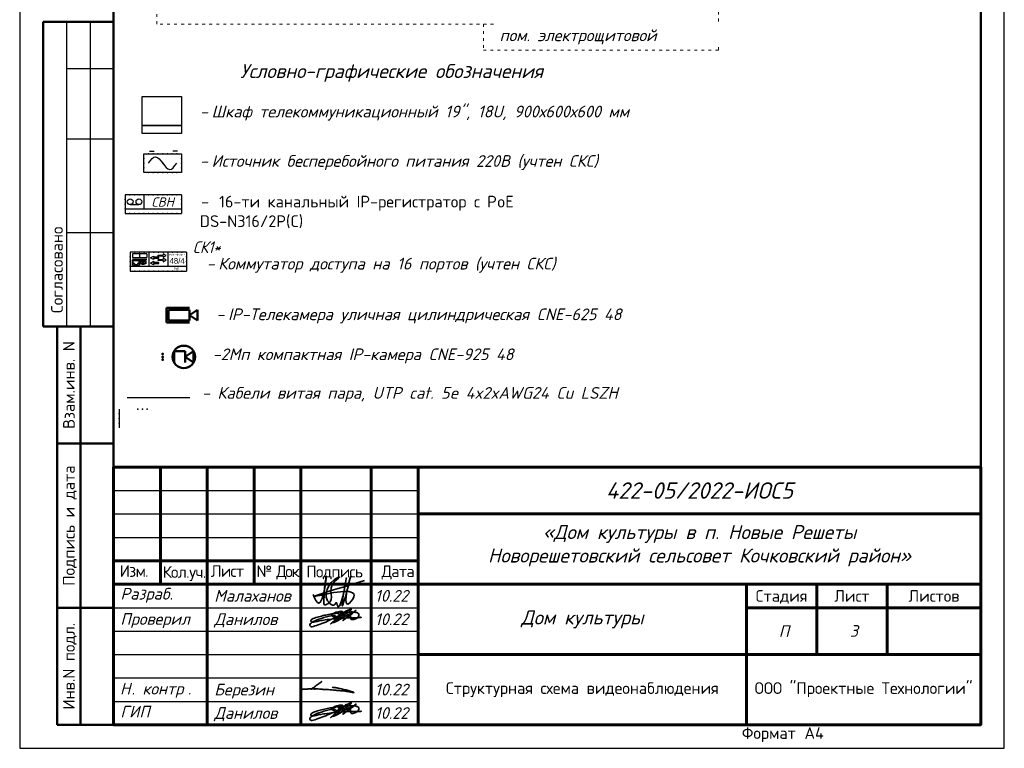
# Paper-space layout '18' of a CAD drawing. Header units: millimetres. Extents: x 0 to 210, y 0 to 297.
# Tile 1 of 2: x 0 to 210, y 0 to 155. Entities that reach past the tile are written whole.
import ezdxf
from ezdxf.enums import TextEntityAlignment as Align

# ---------------------------------------------------------------- set-up
doc = ezdxf.new("R2010")
doc.units = ezdxf.units.MM
doc.set_wipeout_variables(frame=1)
doc.linetypes.add('ACAD_ISO03W100', pattern=[30, 12, -18])
for name, color, linetype, lineweight in [('....ТЕКСТ', 7, 'Continuous', 15), ('1', 7, 'Continuous', 25), ('_Блоки', 252, 'Continuous', 18), ('_разбивка', 5, 'Continuous', 25), ('подпись_Ном._пера__5', 251, 'Continuous', 18)]:
    doc.layers.add(name, color=color, linetype=linetype, lineweight=lineweight)
for name, color, linetype in [('_Text', 7, 'Continuous'), ('_АТ-Имя', 7, 'Continuous'), ('_АТ-Примечания', 250, 'Continuous'), ('_ЛВС-Приборы и устройства', 7, 'Continuous'), ('_ОС-Приборы и устройства', 170, 'Continuous'), ('_ОТ-Телекамеры', 186, 'Continuous'), ('_СКС-Кабель', 30, 'Continuous'), ('_ССОИ-Приборы и устройства', 140, 'Continuous'), ('_ЭП-Устройства', 14, 'Continuous'), ('EQUIPMENT_SECURITY_CAMERA', 5, 'Continuous'), ('Wipeout', 7, 'Continuous'), ('Текст', 5, 'Continuous'), ('Штампы', 7, 'Continuous')]:
    doc.layers.add(name, color=color, linetype=linetype)
doc.styles.add('Arial Narrow', font='isocpeui.ttf')
doc.styles.add('Arial_Narrow', font='isocpeui.ttf')
doc.styles.add('GOST изосп', font='isocpeui.ttf')
doc.styles.add('ISOCPEUR', font='isocpeur.ttf', dxfattribs={"height": 250})
doc.styles.add('TNR', font='ARIALN.TTF', dxfattribs={"height": 200})
doc.styles.add('XREF1$0$Standard', font='isocpeur.ttf')
doc.styles.add('Аннотативный', font='arial.ttf')
doc.styles.add('Инна', font='isocpeur.ttf')
doc.styles.add('СТИЛЬ-1', font='isocpeui.ttf', dxfattribs={"width": 0.9, "oblique": 3})

# ---------------------------------------------------------------- blocks, each defined once
blk = doc.blocks.new('*U74')
at = {"lineweight": 50}
for p, q in [((5, 155), (20, 155)), ((5, 155), (5, 90)), ((5, 90), (20, 90)), ((8, 5), (8, 90)), ((13, 5), (13, 90)), ((8, 65), (20, 65)), ((8, 30), (20, 30)), ((8, 5), (20, 5))]:
    blk.add_line(p, q, dxfattribs=at)
for p, q in [((10, 155), (10, 90)), ((15, 155), (15, 90)), ((10, 145), (20, 145)), ((10, 130), (20, 130)), ((10, 110), (20, 110)), ((5, 90), (8, 90))]:
    blk.add_line(p, q)
blk.add_lwpolyline([(0, 0), (210, 0), (210, 297), (0, 297)], close=True)
blk.add_lwpolyline([(20, 292), (205, 292), (205, 5), (20, 5)], close=True, dxfattribs=at)
at = {"style": 'XREF1$0$Standard'}
for s, p in [('Согласовано', (7.95, 102.07)), ('Взам.инв. N', (10.5, 77.5)), ('Подпись и дата', (10.5, 47.5)), ('Инв.N подл.', (10.5, 17.5))]:
    blk.add_text(s, height=2.5, rotation=90, dxfattribs=at).set_placement(p, align=Align.MIDDLE_CENTER)
blk.add_text('Формат', height=2.5, dxfattribs=at).set_placement((154.02, 2))
blk.add_text('А4', height=2.5, dxfattribs=at).set_placement((171.51, 2), align=Align.RIGHT)
blk = doc.blocks.new('СК')
at = {"linetype": 'ByBlock', "lineweight": -2, "ltscale": 100}
for p, q in [((6, 4), (-6, 4)), ((-6, 4), (-6, 0)), ((-6, 0), (6, 0))]:
    blk.add_line(p, q, dxfattribs=at)
for p, q in [((-5.52, 3.64), (-5.52, 2.86)), ((-2.44, 3.64), (-5.52, 3.64)), ((-5.52, 2.86), (-2.44, 2.86)), ((-5.52, 2.51), (-2.44, 2.51)), ((-5.38, 2.27), (-4.15, 2.27)), ((-5.38, 1.63), (-5.38, 2.27)), ((-4.15, 2.27), (-4.15, 1.63)), ((-4.02, 3.64), (-4.02, 2.86)), ((-3.88, 2.27), (-2.65, 2.27)), ((-3.88, 1.55), (-3.88, 2.27)), ((-3.88, 2.27), (-3.81, 2.19)), ((-3.81, 2.19), (-3.29, 2.19)), ((-3.81, 1.61), (-3.81, 2.19)), ((-3.29, 1.61), (-3.29, 2.19)), ((-3.29, 1.91), (-3.29, 2.19)), ((-3.24, 1.61), (-3.24, 2.19)), ((-3.24, 2.19), (-2.72, 2.19)), ((-2.65, 2.27), (-2.72, 2.19)), ((-2.72, 2.19), (-2.72, 1.61)), ((-2.65, 2.27), (-2.65, 1.55)), ((-2.65, 1.55), (-2.65, 2.27)), ((-2.44, 3.64), (-2.44, 2.86)), ((-5.09, 1.63), (-5.38, 1.63)), ((-5.09, 1.48), (-5.09, 1.63)), ((-4.94, 1.48), (-5.09, 1.48)), ((-4.94, 1.33), (-4.94, 1.48)), ((-4.55, 1.33), (-4.94, 1.33)), ((-4.55, 1.48), (-4.55, 1.33)), ((-4.45, 1.48), (-4.55, 1.48)), ((-4.45, 1.63), (-4.45, 1.48)), ((-4.15, 1.63), (-4.45, 1.63)), ((-3.88, 1.55), (-3.81, 1.61)), ((-3.6, 1.55), (-3.88, 1.55)), ((-3.29, 1.61), (-3.81, 1.61)), ((-3.6, 1.55), (-3.5, 1.47)), ((-3.5, 1.47), (-3.04, 1.47)), ((-2.72, 1.61), (-3.24, 1.61)), ((-2.93, 1.55), (-3.04, 1.47)), ((-2.65, 1.55), (-2.93, 1.55)), ((-2.65, 1.55), (-2.72, 1.61))]:
    blk.add_line(p, q)
at = {"linetype": 'ByBlock', "lineweight": -2}
for p, q in [((-2, 4), (-2, 1)), ((2, 4), (2, 1)), ((6, 4), (6, 0)), ((-6, 1), (6, 1))]:
    blk.add_line(p, q, dxfattribs=at)
at = {"ltscale": 100}
blk.add_lwpolyline([(-5.52, 2.39), (-4.02, 2.39), (-4.02, 1.26), (-5.52, 1.26)], close=True, dxfattribs=at)
for points in [[(-1.02, 2.73), (-1.02, 2.46), (-1.66, 2.83), (-1.02, 3.2), (-1.02, 2.92)], [(-1.02, 2.73), (0.07, 2.73), (0.07, 2.92), (-1.02, 2.92)], [(1.02, 3.2), (-0.07, 3.2), (-0.07, 3.39), (1.02, 3.39)], [(1.02, 2.27), (-0.07, 2.27), (-0.07, 2.46), (1.02, 2.46)], [(1.02, 3.2), (1.02, 2.92), (1.66, 3.3), (1.02, 3.67), (1.02, 3.39)], [(1.02, 2.27), (1.02, 1.99), (1.66, 2.36), (1.02, 2.73), (1.02, 2.46)], [(-1.02, 1.61), (-1.02, 1.33), (-1.66, 1.7), (-1.02, 2.08), (-1.02, 1.8)], [(-1.02, 1.61), (0.07, 1.61), (0.07, 1.8), (-1.02, 1.8)]]:
    blk.add_lwpolyline(points, dxfattribs=at)
for centre, radius in [((-3.55, 1.9), 0.2), ((-2.98, 1.9), 0.198)]:
    blk.add_circle(centre, radius)
at = {"linetype": 'ByBlock', "lineweight": -2, "ltscale": 100}
for p in [(-6, 3), (-5, 4), (-4, 4), (-3, 4), (-2, 4), (-1, 4), (0, 4), (1, 4), (2, 4), (3, 4), (4, 4), (5, 4), (6, 3), (-6, 2), (-6, 1), (6, 2), (6, 1), (-5, 0), (-4, 0), (-4, 0), (-3, 0), (-2, 0), (-2, 0), (-1, 0), (0, 0), (1, 0), (2, 0), (3, 0), (4, 0), (5, 0)]:
    blk.add_point(p, dxfattribs=at)
at = {"layer": '_АТ-Имя', "ltscale": 100, "style": 'TNR'}
blk.add_attdef('ПОЗИЦИЯ', text='', height=2, dxfattribs=at).set_placement((-6, 4), align=Align.BOTTOM_LEFT)
at = {"layer": '_АТ-Примечания', "style": 'Аннотативный'}
blk.add_text('Port Eth/SFP', height=0.4, dxfattribs=at).set_placement((4, 3.13), align=Align.BOTTOM_CENTER)
at = {"layer": '_АТ-Примечания', "ltscale": 100, "style": 'TNR'}
for tag, p in [('НАИМЕНОВАНИЕ', (-6, 3.64)), ('МАРКА', (-6, 3.14))]:
    blk.add_attdef(tag, p, '', height=0.25, dxfattribs=at)
at = {"layer": '_АТ-Примечания', "ltscale": 100, "style": 'TNR', "flags": 1}
for tag, p in [('ПРИМ-1', (-6, 2.64)), ('ПРИМ-2', (-6, 2.14)), ('ПРИМ-3', (-6, 1.64)), ('ПРИМ-4', (-6, 1.14)), ('ПРИМ-5', (-6, 0.67))]:
    blk.add_attdef(tag, p, '', height=0.25, dxfattribs=at)
at = {"layer": '_АТ-Примечания', "style": 'Аннотативный'}
for tag, height, p in [('ETH/SFP', 1.2, (4, 1.2)), ('POE+', 0.4, (4, 0.2))]:
    blk.add_attdef(tag, text='', height=height, dxfattribs=at).set_placement(p, align=Align.BOTTOM_CENTER)
blk = doc.blocks.new('Данилов')
at = {"layer": 'Текст', "color": 5, "linetype": 'Continuous', "lineweight": 35}
blk.add_spline([(16.57, 2.03), (16.84, 1.96), (16.9, 1.93), (16.11, 1.84), (15.52, 1.83), (14.35, 1.81), (12.86, 1.78), (10.59, 1.71), (8.06, 1.57), (5, 1.33), (1.58, 0.86), (-0.99, 0.45), (-2.84, 0.04), (-3.4, -0.05), (-4, -0.1), (-4.42, 0.02), (-4.58, 0.29), (-4.5, 0.74), (-3.62, 1.41), (-1.22, 2.2), (1.23, 2.84), (3.6, 3.31), (6, 3.65), (8.46, 3.93), (10.51, 4.14), (12.27, 4.24), (14.14, 4.19), (15.02, 3.99), (15.65, 3.67), (15.9, 3.17), (15.68, 2.33), (15.01, 1.6), (14.17, 1.17), (13.27, 1), (12.82, 1.01), (12.5, 1.22), (12.34, 1.52), (12.29, 1.89), (12.33, 2.27), (12.36, 2.51), (12.28, 2.71), (11.98, 2.73), (10.93, 2.22), (10.41, 1.77), (9.49, 0.97), (9.09, 0.61), (9.74, 1.14), (11.34, 2.3), (12.68, 3.32), (13.53, 4), (14.45, 4.84), (14.73, 5.02), (14.1, 4.45), (12.79, 3.75), (9.85, 2.43), (7.98, 1.46), (6.36, 0.51), (5.26, -0.13), (5.02, -0.25), (5.88, 0.1), (6.99, 0.64), (8.06, 1.2), (8.99, 1.85), (9.54, 2.47), (9.64, 2.72), (9.63, 2.9), (9.31, 2.98), (8, 2.69), (7.32, 2.32), (7.13, 2.17), (7.16, 2.04), (7.57, 2.09), (8.58, 2.58), (9.8, 3.18), (10.7, 3.69), (11.72, 4.44), (12.4, 5.08), (12.66, 5.41), (12.66, 5.53), (12.43, 5.49), (11.14, 4.97), (8.85, 3.45), (6.97, 1.87), (6.09, 1.13), (5.01, 0.23), (3.8, -0.86), (4.96, 0.1), (6.7, 1.8), (7.81, 2.86), (9.59, 4.14), (10.41, 4.83), (9.91, 4.33), (7.78, 2.91), (5.86, 1.89), (3.37, 0.71), (0.08, -0.68), (-2.94, -1.71), (-3.97, -2.01), (-4.64, -1.95), (-4.93, -1.69), (-5.05, -1.18), (-4.5, -0.48), (-3.6, 0.13), (-0.26, 1.5), (2.12, 2.21), (4.48, 2.71), (5.04, 2.78), (5.53, 2.76), (5.92, 2.58), (5.7, 2.44), (5.27, 2.38), (4.59, 2.45), (4.26, 2.79), (4.34, 3.12), (4.89, 3.56), (6.53, 4.25), (7.69, 4.48), (8.6, 4.53), (9.05, 4.34), (9.23, 4.06), (9.09, 3.69), (7.96, 3.19), (7.62, 3.1), (7.3, 3.13), (7.22, 3.26), (7.35, 3.41)], degree=3, dxfattribs=at)
blk = doc.blocks.new('Березин')
at = {"layer": 'Текст', "color": 162, "linetype": 'Continuous', "lineweight": 35, "true_color": 0x1b28e4}
blk.add_spline([(6.37, 4.32), (6.46, 4.37), (6.67, 4.53), (6.83, 4.66), (7.07, 4.86), (7.16, 4.96), (7.03, 4.86), (6.71, 4.62), (6.12, 4.21), (5.66, 3.87), (4.86, 3.22), (4.29, 2.8), (3.78, 2.45), (3.31, 2.11), (2.87, 1.84), (2.57, 1.66), (3.04, 2), (3.47, 2.25), (3.65, 2.32), (3.84, 2.3), (4, 2.14), (4.22, 1.8), (4.29, 1.7), (4.1, 1.77), (3.96, 1.79), (3.45, 1.8), (2.67, 1.83), (1.49, 1.79), (-0.24, 1.68), (-1.04, 1.65), (-1.35, 1.62), (0.11, 1.71), (1.67, 1.83), (3.46, 1.92), (4.92, 1.89), (5.68, 1.82), (6.66, 1.67), (7.36, 1.65), (7.98, 1.61), (10.67, 1.46), (12.63, 1.29), (14.6, 1.11), (17.03, 0.86), (18.87, 0.57), (20.24, 0.32), (20.75, 0.24), (20.86, 0.23), (20.68, 0.37), (20.03, 0.64), (18.93, 1.02), (17.2, 1.48), (14.97, 1.98), (13.38, 2.29), (11.56, 2.53)], degree=3, dxfattribs=at)
blk = doc.blocks.new('ИБП')
at = {"color": 0, "linetype": 'ByBlock', "lineweight": -2, "ltscale": 100}
for p, q in [((-2.81, 2.54), (-1.81, 2.54)), ((3.19, 2.54), (2.19, 2.54))]:
    blk.add_line(p, q, dxfattribs=at)
at = {"color": 0, "linetype": 'ByBlock', "lineweight": -2}
for p, q in [((-4, -2), (-4, 2)), ((-4, 2), (4, 2)), ((4, 2), (4, -2)), ((4, -2), (-4, -2))]:
    blk.add_line(p, q, dxfattribs=at)
at = {"color": 0, "linetype": 'ByBlock', "lineweight": -2, "ltscale": 100}
blk.add_open_spline([(-3, 0), (-2.5, 0.75), (-1.5, 2), (0, 0), (1.5, -2), (2.5, -0.75), (3, 0)], degree=3, dxfattribs=at)
for p in [(-4, 1), (-4, 0), (-3, 2), (-2, 2), (-1, 2), (0, 2), (0, 0), (0, 0), (1, 2), (2, 2), (3, 2), (4, 1), (4, 0), (-4, -1), (-3, -2), (-2, -2), (-2, -2), (-1, -2), (0, -2), (0, -2), (1, -2), (2, -2), (3, -2), (4, -1)]:
    blk.add_point(p, dxfattribs=at)
at = {"layer": '_АТ-Имя', "ltscale": 100, "style": 'TNR'}
blk.add_attdef('ПОЗИЦИЯ', text='', height=2, dxfattribs=at).set_placement((-4, 2.54), align=Align.BOTTOM_LEFT)
at = {"layer": '_АТ-Примечания', "ltscale": 100, "style": 'TNR'}
for tag, p in [('НАИМЕНОВАНИЕ', (-4, 1.5)), ('МАРКА', (-4, 1))]:
    blk.add_attdef(tag, p, '', height=0.25, dxfattribs=at)
at = {"layer": '_АТ-Примечания', "ltscale": 100, "style": 'TNR', "flags": 1}
for tag, p in [('ПРИМ-1', (-4, 0.5)), ('ПРИМ-2', (-4, 0)), ('ПРИМ-3', (-4, -0.5)), ('ПРИМ-4', (-4, -1)), ('ПРИМ-5', (-4, -1.5))]:
    blk.add_attdef(tag, p, '', height=0.25, dxfattribs=at)
blk = doc.blocks.new('ВР')
at = {"linetype": 'ByBlock', "lineweight": -2, "ltscale": 100}
for p, q in [((6, 4), (-6, 4)), ((-6, 4), (-6, 0)), ((-6, 0), (6, 0))]:
    blk.add_line(p, q, dxfattribs=at)
at = {"linetype": 'ByBlock', "lineweight": -2}
for p, q in [((-2, 4), (-2, 1)), ((6, 4), (6, 0)), ((-6, 1), (6, 1))]:
    blk.add_line(p, q, dxfattribs=at)
blk.add_line((-4.93, 1.88), (-3.07, 1.88))
for centre in [(-4.93, 2.5), (-3.07, 2.5)]:
    blk.add_circle(centre, 0.618)
at = {"linetype": 'ByBlock', "lineweight": -2, "ltscale": 100}
for p in [(-6, 3), (-5, 4), (-4, 4), (-3, 4), (-2, 4), (-1, 4), (0, 4), (1, 4), (2, 4), (3, 4), (4, 4), (5, 4), (6, 3), (-6, 2), (-6, 1), (6, 2), (6, 1), (-5, 0), (-4, 0), (-4, 0), (-3, 0), (-2, 0), (-2, 0), (-1, 0), (0, 0), (1, 0), (2, 0), (3, 0), (4, 0), (5, 0)]:
    blk.add_point(p, dxfattribs=at)
at = {"layer": '_АТ-Имя', "ltscale": 100, "style": 'TNR'}
blk.add_attdef('ПОЗИЦИЯ', text='', height=2, dxfattribs=at).set_placement((-6, 4), align=Align.BOTTOM_LEFT)
at = {"layer": '_АТ-Примечания', "ltscale": 100, "style": 'TNR'}
for tag, p in [('НАИМЕНОВАНИЕ', (-6, 3.64)), ('МАРКА', (-6, 3.14))]:
    blk.add_attdef(tag, p, '', height=0.25, dxfattribs=at)
at = {"layer": '_АТ-Примечания', "ltscale": 100, "style": 'TNR', "flags": 1}
for tag, p in [('ПРИМ-1', (-6, 2.64)), ('ПРИМ-2', (-6, 2.14)), ('ПРИМ-3', (-6, 1.64)), ('ПРИМ-4', (-6, 1.14)), ('ПРИМ-5', (-6, 0.67))]:
    blk.add_attdef(tag, p, '', height=0.25, dxfattribs=at)
at = {"layer": '_АТ-Примечания', "linetype": 'ByBlock', "lineweight": 0, "style": 'Аннотативный'}
blk.add_attdef('NAME', text='', height=0.7, dxfattribs=at).set_placement((2, 2.43), align=Align.MIDDLE_CENTER)
blk = doc.blocks.new('*E167')
blk.add_wipeout([(0.5625, 1.5), (6.5625, 1.5), (6.5625, 0), (8.8125, 1.5), (8.8125, -1.5), (6.5625, 0), (6.5625, -1.5), (0.5625, -1.5)])
blk.add_wipeout([(6.5625, 0), (8.8125, 1.5), (8.8125, -1.5)]).dxf.layer = 'Wipeout'
blk = doc.blocks.new('ТКн')
blk.add_wipeout([(6.5625, -2.0625), (0, -2.0625), (0, 2.0625), (6.5625, 2.0625)])
blk.add_wipeout([(6.5625, 0), (8.8125, 1.5), (8.8125, -1.5), (8.8125, -1.5), (8.8125, -1.5)])
at = {"layer": '_ОТ-Телекамеры', "color": 177, "lineweight": 50, "true_color": 0x293189, "zscale": 0.001}
blk.add_blockref('*E167', (0, 0), dxfattribs=at)
at = {"color": 177, "linetype": 'ByBlock', "lineweight": 50, "true_color": 0x293189}
for p, q in [((6.5625, 2.0625), (0, 2.0625)), ((0, 2.0625), (0, -2.0625)), ((0.5625, 1.5), (6.5625, 1.5)), ((0.5625, -1.5), (0.5625, 1.5)), ((6.5625, 0), (8.8125, 1.5)), ((6.5625, 1.5), (6.5625, -1.5)), ((8.8125, -1.5), (6.5625, 0)), ((8.8125, 1.5), (8.8125, -1.5)), ((0, -2.0625), (6.5625, -2.0625)), ((6.5625, -1.5), (0.5625, -1.5))]:
    blk.add_line(p, q, dxfattribs=at)
at = {"color": 177, "lineweight": 50, "ltscale": 100, "true_color": 0x293189}
for p in [(0, 0.75), (0, 0), (0, -0.75)]:
    blk.add_point(p, dxfattribs=at)
blk = doc.blocks.new('ТК')
at = {"color": 244, "lineweight": 50, "ltscale": 100, "true_color": 0x991b1e}
for p in [(0, 1), (0, 0), (0, -1)]:
    blk.add_point(p, dxfattribs=at)
at = {"color": 244, "lineweight": 50, "ltscale": 0.002, "true_color": 0x991b1e}
blk.add_wipeout([(4.07, -2), (4.07, 2), (8, 2), (8, -2)], dxfattribs=at)
for p, q in [((4.07, -2), (4.07, 2)), ((4.07, 2), (4.07, -2))]:
    blk.add_line(p, q, dxfattribs=at)
blk.add_wipeout([(8, 0), (11, 2), (11, -2)], dxfattribs=at)
for p, q in [((4.07, 2), (8, 2)), ((8, 0), (11, 2)), ((8, 2), (8, -2)), ((11, -2), (8, 0)), ((11, 2), (11, -2))]:
    blk.add_line(p, q, dxfattribs=at)
blk.add_circle((7.54, 0), 4, dxfattribs=at)

psp = doc.layouts.new('18')

# ---------------------------------------------------------------- linework, layer by layer
at = {"linetype": 'ByBlock', "lineweight": -2, "ltscale": 100}
psp.add_line((21.19, 72.3), (21.19, 68.3), dxfattribs=at)
for p in [(25.19, 72.3), (26.19, 72.3), (27.19, 72.3), (21.19, 71.3), (21.19, 70.3), (21.19, 69.3)]:
    psp.add_point(p, dxfattribs=at)
at = {"layer": '1', "linetype": 'Continuous', "lineweight": 60}
for points in [[(19.99, 59.92), (204.99, 59.92)], [(19.99, 4.92), (19.99, 59.92)], [(19.99, 59.92), (204.99, 59.92)], [(19.99, 4.92), (19.99, 59.92)], [(29.99, 59.92), (29.99, 34.92)], [(29.99, 59.92), (29.99, 34.92)], [(39.99, 59.92), (39.99, 4.92)], [(39.99, 59.92), (39.99, 4.92)], [(49.99, 59.92), (49.99, 34.92)], [(49.99, 59.92), (49.99, 34.92)], [(59.99, 59.92), (59.99, 4.92)], [(59.99, 59.92), (59.99, 4.92)], [(74.99, 59.92), (74.99, 4.92)], [(74.99, 59.92), (74.99, 4.92)], [(84.99, 4.92), (84.99, 59.91)], [(84.99, 4.92), (84.99, 59.91)], [(84.99, 49.92), (204.99, 49.92)], [(84.99, 49.92), (204.99, 49.92)], [(19.99, 39.92), (84.99, 39.92)], [(19.99, 39.92), (84.99, 39.92)], [(19.99, 34.92), (204.99, 34.92)], [(19.99, 34.92), (204.99, 34.92)], [(154.99, 4.92), (154.99, 34.92)], [(154.99, 34.92), (154.99, 4.92)], [(154.99, 4.92), (154.99, 34.92)], [(154.99, 34.92), (154.99, 4.92)], [(169.99, 34.92), (169.99, 19.92)], [(169.99, 34.92), (169.99, 19.92)], [(184.99, 34.92), (184.99, 19.92)], [(184.99, 34.92), (184.99, 19.92)], [(154.99, 29.92), (204.99, 29.92)], [(154.99, 29.92), (204.99, 29.92)], [(84.99, 19.92), (204.99, 19.92)], [(84.99, 19.92), (204.99, 19.92)]]:
    psp.add_lwpolyline(points, dxfattribs=at)
at = {"layer": '1', "linetype": 'Continuous', "lineweight": 60, "ltscale": 100}
for points in [[(204.99, 4.92), (204.99, 59.92)], [(204.99, 4.92), (204.99, 59.92)], [(19.99, 4.92), (204.99, 4.92)], [(19.99, 4.92), (204.99, 4.92)]]:
    psp.add_lwpolyline(points, dxfattribs=at)
at = {"layer": '1', "linetype": 'Continuous', "lineweight": 25}
for points in [[(19.99, 54.92), (84.99, 54.92)], [(19.99, 54.92), (84.99, 54.92)], [(19.99, 49.92), (84.99, 49.92)], [(19.99, 49.92), (84.99, 49.92)], [(19.99, 44.92), (84.99, 44.92)], [(19.99, 44.92), (84.99, 44.92)], [(19.99, 29.92), (84.99, 29.92)], [(19.99, 29.92), (84.99, 29.92)], [(19.99, 24.92), (84.99, 24.92)], [(19.99, 24.92), (84.99, 24.92)], [(19.99, 19.92), (84.99, 19.92)], [(19.99, 19.92), (84.99, 19.92)], [(19.99, 14.92), (84.99, 14.92)], [(19.99, 14.92), (84.99, 14.92)], [(19.99, 9.92), (84.99, 9.92)], [(19.99, 9.92), (84.99, 9.92)]]:
    psp.add_lwpolyline(points, dxfattribs=at)
at = {"layer": '_Блоки', "color": 252, "linetype": 'ACAD_ISO03W100', "ltscale": 0.05}
for points in [[(29.24, 217.08), (149.04, 217.08), (149.04, 154.43), (29.24, 154.43)], [(149.04, 154.43), (98.89, 154.43), (98.89, 148.87), (149.04, 148.87)]]:
    psp.add_lwpolyline(points, close=True, dxfattribs=at)
at = {"layer": '_ОС-Приборы и устройства'}
for points in [[(26.1, 139), (34.49, 139), (34.49, 132.75), (26.1, 132.75)], [(26.1, 132.75), (34.49, 132.75), (34.49, 131.09), (26.1, 131.09)]]:
    psp.add_lwpolyline(points, close=True, dxfattribs=at)
at = {"layer": '_СКС-Кабель'}
psp.add_lwpolyline([(22.94, 74.75), (36.29, 74.75)], dxfattribs=at)
at = {"layer": 'подпись_Ном._пера__5', "color": 5, "linetype": 'Continuous', "lineweight": 35}
psp.add_spline([(62.56, 32.73), (63.78, 30.87), (65.37, 36.61), (65.14, 35.28), (64.86, 31.09), (64.91, 30.6), (65.72, 30.76), (67.13, 35.48), (68.19, 36.48), (67.88, 36.37), (66.18, 30.75), (67.15, 30.55), (67.51, 30.99), (67.68, 30.54), (69.66, 36.25), (68.79, 30.31), (70.55, 36.63), (69.99, 30.68), (71.27, 32.22), (63.5, 32.43), (73.54, 35.7)], degree=3, dxfattribs=at)

# ---------------------------------------------------------------- block references
at = {"layer": '_ЛВС-Приборы и устройства'}
ref = psp.add_blockref('СК', (29.57, 101.74), dxfattribs=dict(at, zscale=0.001))
ref.add_attrib('ПОЗИЦИЯ', 'СК1*', dxfattribs={"layer": '_АТ-Имя', "ltscale": 100, "height": 2.5, "style": 'СТИЛЬ-1', "oblique": 3, "width": 0.9}).set_placement((36.92, 108.07), align=Align.TOP_LEFT)
ref.add_attrib('POE+', 'PoE+', dxfattribs={"layer": '_АТ-Примечания', "height": 0.4, "style": 'Аннотативный'}).set_placement((33.57, 101.94), align=Align.BOTTOM_CENTER)
ref.add_attrib('ETH/SFP', '48/4', dxfattribs={"layer": '_АТ-Примечания', "height": 1.2, "style": 'Аннотативный'}).set_placement((33.57, 102.94), align=Align.BOTTOM_CENTER)
at = {"layer": '_ССОИ-Приборы и устройства'}
ref = psp.add_blockref('ВР', (28.49, 114.02), dxfattribs=dict(at, zscale=0.001))
ref.add_attrib('NAME', 'СВН', dxfattribs={"layer": '_АТ-Примечания', "linetype": 'ByBlock', "lineweight": 0, "height": 2, "style": 'Arial Narrow'}).set_placement((30.49, 116.45), align=Align.MIDDLE_CENTER)
at = {"layer": '_ЭП-Устройства', "zscale": 0.001}
psp.add_blockref('ИБП', (30.49, 124.75), dxfattribs=at)
at = {"layer": 'Текст', "xscale": 0.5, "yscale": 0.5, "zscale": 0.5}
for name, p in [('Данилов', (64.39, 26.87)), ('Березин', (60.83, 11.68)), ('Данилов', (64.39, 6.87))]:
    psp.add_blockref(name, p, dxfattribs=at)
at = {"layer": 'Штампы', "color": 7}
psp.add_blockref('*U74', (-0.01, -0.08), dxfattribs=at)

# ---------------------------------------------------------------- texts
at = {"layer": '....ТЕКСТ', "lineweight": 0, "ltscale": 100, "style": 'ISOCPEUR'}
for s, p in [('Стадия', (162.49, 32.42)), ('Лист', (177.49, 32.42)), ('Листов', (194.99, 32.42))]:
    psp.add_text(s, height=2.5, dxfattribs=at).set_placement(p, align=Align.MIDDLE_CENTER)
at = {"lineweight": 0, "ltscale": 100, "char_height": 2.5, "style": 'ISOCPEUR'}
for s, insert, width, attachment_point in [('\\pi0.8;{\\T0.85;№ Док.}', (54.88, 37.42), 10.2234, 5), ('\\pi2.61553;{\\T0.92;Изм.}', (18.72, 38.98), 10, 1), ('\\pi0.5;{\\T0.92;Кол.уч.}', (29.99, 38.78), 10, 1), ('\\pi0.5;{\\T0.92;Кол.уч.}', (29.99, 38.78), 10, 1), ('\\pi2.05303;{\\T0.92;Лист}', (38.72, 38.98), 10, 1), ('\\pi0.5;{\\T0.92;Подпись}', (66.86, 37.42), 16.2704, 5), ('{\\T0.92;Дата}', (80.63, 37.42), 11.2704, 5)]:
    psp.add_mtext(s, dxfattribs=dict(at, insert=insert, width=width, attachment_point=attachment_point))
at = {"layer": '1', "style": 'GOST изосп'}
for s, p in [('Разраб.', (21.49, 31.64)), ('Разраб.', (21.49, 31.64)), ('Малаханов', (41.49, 31.2)), ('10.22', (75.75, 31.2)), ('Проверил', (21.46, 26.26)), ('Проверил', (21.46, 26.26)), ('Данилов', (41.49, 26.2)), ('10.22', (75.75, 26.2)), ('Н', (21.39, 11.39)), ('Н', (21.39, 11.39)), ('контр', (26.17, 11.39)), ('контр', (26.17, 11.39)), ('Березин', (41.49, 11.2)), ('Березин', (41.49, 11.2)), ('10.22', (75.75, 11.2)), ('. ', (23.84, 11.39)), ('. ', (23.84, 11.39)), ('.', (35.84, 11.39)), ('.', (35.84, 11.39)), ('ГИП', (21.46, 6.49)), ('ГИП', (21.46, 6.49)), ('Данилов', (41.49, 6.2)), ('Данилов', (41.49, 6.2)), ('10.22', (75.75, 6.2))]:
    psp.add_text(s, height=2.5, dxfattribs=at).set_placement(p)
at = {"layer": '1', "attachment_point": 5, "style": 'GOST изосп'}
for s, insert, char_height, width in [('422-05/2022-ИОС5', (144.99, 54.91), 3.5, 120), ('\\pl1.02035;П ', (162.49, 24.92), 2.5, 15)]:
    psp.add_mtext(s, dxfattribs=dict(at, insert=insert, char_height=char_height, width=width))
at = {"layer": '1', "insert": (144.99, 43.14), "char_height": 3, "attachment_point": 5, "style": 'GOST изосп'}
psp.add_mtext_dynamic_manual_height_columns('«Дом культуры в п. Новые Решеты  \\PНоворешетовский сельсовет Кочковский район»', width=120, gutter_width=12.5, heights=[15], dxfattribs=at)
at = {"layer": '_Text', "style": 'Arial_Narrow'}
psp.add_text('Условно-графические обозначения ', height=3, dxfattribs=at).set_placement((80.27, 142.9), align=Align.CENTER)
at = {"layer": '_разбивка', "color": 0, "style": 'Инна'}
for s, insert, char_height, width, attachment_point in [('{\\fISOCPEUR|b0|i1|c204|p34;Дом культуры }', (119.99, 27.42), 3, 70, 5), ('{\\fISOCPEUR|b0|i1|c204|p34;3}', (177.04, 26.2), 2.5, 1.025, 1), ('ООО "Проектные Технологии"', (179.99, 12.42), 2.5, 50, 5), ('Структурная схема видеонаблюдения', (119.99, 12.42), 2.5, 70, 5)]:
    psp.add_mtext(s, dxfattribs=dict(at, insert=insert, char_height=char_height, width=width, attachment_point=attachment_point))

# ---------------------------------------------------------------- next in the draw order: block references
at = {"layer": 'EQUIPMENT_SECURITY_CAMERA'}
for name, p, xscale, yscale, zscale in [('ТКн', (31.31, 92.31, 18), 0.75, 0.75, 0.75), ('ТК', (30.47, 83.41, 18), 0.6, 0.6, 0.6)]:
    psp.add_blockref(name, p, dxfattribs=dict(at, xscale=xscale, yscale=yscale, zscale=zscale))

# ---------------------------------------------------------------- next in the draw order: texts
at = {"insert": (102.35, 153.27), "char_height": 2.5, "width": 45.6594, "attachment_point": 1, "rotation": 359.9845, "style": 'Arial Narrow', "bg_fill": 2}
psp.add_mtext('пом. электрощитовой', dxfattribs=at)
at = {"layer": '_Text', "ltscale": 100, "char_height": 2.5, "attachment_point": 1, "bg_fill": 2}
for s, insert, width, style in [('\\pi-2.5,l2.5,t2.5,10;-^IШкаф телекоммуникационный 19", 18U, 900х600х600 мм', (38.42, 137.01), 109.4171, 'Arial_Narrow'), ('\\pi-2.5,l2.5,t2.5,10;-^IИсточник бесперебойного питания 220В (учтен СКС)', (38.42, 126.46), 107.5491, 'Arial Narrow'), ('\\pi-2.5,l2.5,t2.5,10;-^I {\\fISOCPEUR|b0|i0|c204|p34;\\C0;16-ти канальный IP-регистратор с PoE \\P\\pi0,t10;DS-N316/2P(C)} ', (38.42, 117.79), 87.5852, 'Arial Narrow'), ('\\pi-2.5,l2.5,t2.5,10;-^IКоммутатор доступа на 16 портов (учтен СКС)', (39.84, 104.56), 107.5491, 'Arial Narrow'), ('\\pi-2.5,l2.5,t2.5,10;-^IIP-Телекамера уличная цилиндрическая CNE-625 48', (41.94, 93.75, 18), 97.9622, 'Arial Narrow'), ('-2Мп компактная IP-камера CNE-925 48', (41.16, 85.22, 18), 80.3174, 'Arial Narrow'), ('- Кабели витая пара, UTP cat. 5e 4x2xAWG24 Cu LSZH', (38.86, 76.99), 113.3109, 'Arial Narrow')]:
    psp.add_mtext(s, dxfattribs=dict(at, insert=insert, width=width, style=style))

doc.saveas('drawing.dxf')
